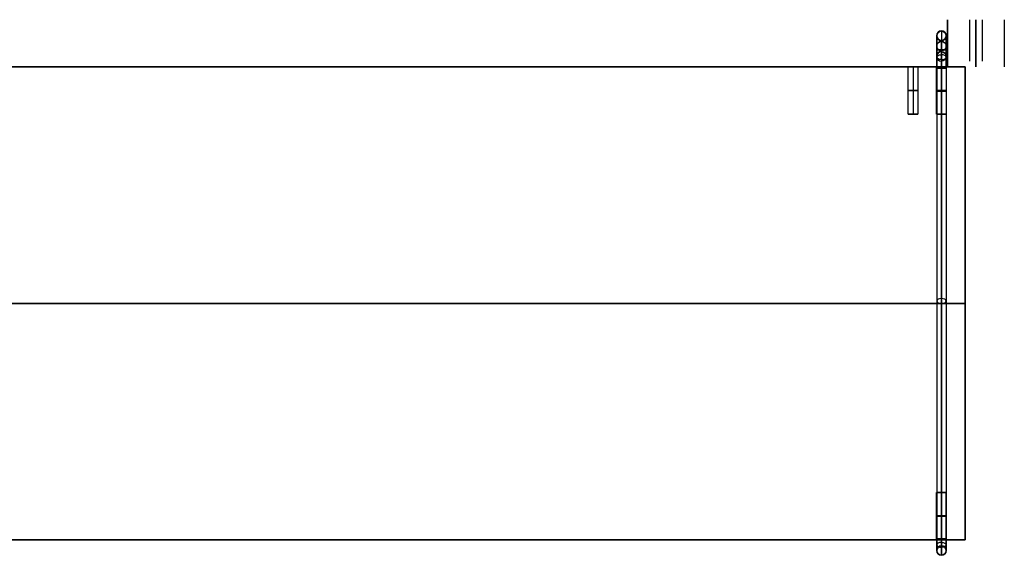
# Model space of a CAD drawing. Header units: millimetres. Extents: x -417 to 417, y -108 to 119.
# Tile 2 of 2: x 0 to 417, y -108 to 119. Entities that reach past the tile are written whole.
import ezdxf

# ---------------------------------------------------------------- set-up
doc = ezdxf.new("R2010")
doc.units = ezdxf.units.MM
doc.layers.add('Défaut', color=7, linetype='Continuous', true_color=0x000000)

# ---------------------------------------------------------------- blocks, each defined once
blk = doc.blocks.new('Shelf Library Rails_1852 v1')
at = {"layer": 'Défaut'}
for p, q in [((12.76, 1852.5, 0), (12.76, 1852.5, 20)), ((12.76, 1784.85, 0), (12.76, 1784.85, 17.56)), ((12.76, 1779.65, 0), (12.76, 1779.65, 17.56)), ((12.76, 961.1, 0), (12.76, 961.1, 17.56)), ((12.76, 955.9, 0), (12.76, 955.9, 17.56)), ((0.76, 926.5, 0), (0.76, 926.5, 7.7)), ((24.76, 926.5, 0), (24.76, 926.5, 7.7)), ((12.76, 73.35, 0), (12.76, 73.35, 17.56)), ((12.76, 68.15, 0), (12.76, 68.15, 17.56)), ((12.76, 0.5, 20), (12.76, 0.5, 0))]:
    blk.add_line(p, q, dxfattribs=at)
for points in [[(0.76, 1852.5, 0), (0.76, 1852.5, 10), (0.76, 1852.5, 20)], [(24.76, 1852.5, 0), (24.76, 1852.5, 10), (24.76, 1852.5, 20)], [(10.16, 1782.25, 17.56), (10.16, 1782.25, 8.78), (10.16, 1782.25, 0)], [(15.36, 1782.25, 0), (15.36, 1782.25, 8.78), (15.36, 1782.25, 17.56)], [(10.16, 958.5, 17.56), (10.16, 958.5, 8.78), (10.16, 958.5, 0)], [(15.36, 958.5, 0), (15.36, 958.5, 8.78), (15.36, 958.5, 17.56)], [(10.16, 70.75, 17.56), (10.16, 70.75, 8.78), (10.16, 70.75, 0)], [(15.36, 70.75, 0), (15.36, 70.75, 8.78), (15.36, 70.75, 17.56)], [(0.76, 0.5, 20), (0.76, 0.5, 10), (0.76, 0.5, 0)], [(24.76, 0.5, 0), (24.76, 0.5, 10), (24.76, 0.5, 20)]]:
    blk.add_open_spline(points, degree=2, dxfattribs=at)
blk = doc.blocks.new('Document1')
at = {"layer": 'Défaut', "extrusion": (1, -1.249e-16, 3.509e-14), "rotation": 360}
blk.add_blockref('Shelf Library Rails_1852 v1', (-7211.37, -16.39, 5522.04), dxfattribs=at)

msp = doc.modelspace()

# ---------------------------------------------------------------- linework, layer by layer
at = {"layer": 'Défaut'}
for p, q in [((388, 103.06, 1509.66), (388, 111.79, 1660.65)), ((388, 103.06, 228.66), (388, 111.79, 379.65)), ((388, 103.06, 868.66), (388, 111.79, 1019.65)), ((388, 103.06, 1188.66), (388, 111.79, 1339.65)), ((388, 103.06, 548.66), (388, 111.79, 699.65)), ((392, 103.06, 1509.66), (392, 111.79, 1660.65)), ((392, 103.06, 228.66), (392, 111.79, 379.65)), ((392, 103.06, 868.66), (392, 111.79, 1019.65)), ((392, 103.06, 1188.66), (392, 111.79, 1339.65)), ((392, 103.06, 548.66), (392, 111.79, 699.65)), ((388, 102.71, 1666.14), (388, -103.51, 1542.24)), ((388, 102.71, 385.14), (388, -103.51, 261.24)), ((388, 102.71, 1025.14), (388, -103.51, 901.24)), ((388, 102.71, 1345.14), (388, -103.51, 1221.24)), ((388, 102.71, 705.14), (388, -103.51, 581.24)), ((390, 101.68, 1667.85), (390, -104.54, 1543.95)), ((390, 101.68, 386.85), (390, -104.54, 262.95)), ((390, 101.68, 1026.85), (390, -104.54, 902.95)), ((390, 101.68, 1346.85), (390, -104.54, 1222.95)), ((390, 101.68, 706.85), (390, -104.54, 582.95)), ((392, 102.71, 1666.14), (392, -103.51, 1542.24)), ((392, 102.71, 385.14), (392, -103.51, 261.24)), ((392, 102.71, 1025.14), (392, -103.51, 901.24)), ((392, 102.71, 1345.14), (392, -103.51, 1221.24)), ((392, 102.71, 705.14), (392, -103.51, 581.24)), ((375.95, 98.57, 1505), (-375.95, 98.57, 1505)), ((375.95, 98.57, 224), (-375.95, 98.57, 224)), ((375.95, 98.57, 864), (-375.95, 98.57, 864)), ((375.95, 98.57, 1184), (-375.95, 98.57, 1184)), ((375.95, 98.57, 544), (-375.95, 98.57, 544)), ((378, 98.57, 1502.95), (378, 78.57, 1502.95)), ((378, 98.57, 1507.05), (378, 78.57, 1507.05)), ((378, 98.57, 221.95), (378, 78.57, 221.95)), ((378, 98.57, 226.05), (378, 78.57, 226.05)), ((378, 98.57, 861.95), (378, 78.57, 861.95)), ((378, 98.57, 866.05), (378, 78.57, 866.05)), ((378, 98.57, 1181.95), (378, 78.57, 1181.95)), ((378, 98.57, 1186.05), (378, 78.57, 1186.05)), ((378, 98.57, 541.95), (378, 78.57, 541.95)), ((378, 98.57, 546.05), (378, 78.57, 546.05)), ((387.95, 98.57, 1505), (380.05, 98.57, 1505)), ((387.95, 98.57, 224), (380.05, 98.57, 224)), ((387.95, 98.57, 864), (380.05, 98.57, 864)), ((387.95, 98.57, 1184), (380.05, 98.57, 1184)), ((387.95, 98.57, 544), (380.05, 98.57, 544)), ((390, 98.57, 1502.95), (390, 78.57, 1502.95)), ((390, 98.57, 1507.05), (390, 78.57, 1507.05)), ((390, 98.57, 221.95), (390, 78.57, 221.95)), ((390, 98.57, 226.05), (390, 78.57, 226.05)), ((390, 98.57, 861.95), (390, 78.57, 861.95)), ((390, 98.57, 866.05), (390, 78.57, 866.05)), ((390, 98.57, 1181.95), (390, 78.57, 1181.95)), ((390, 98.57, 1186.05), (390, 78.57, 1186.05)), ((390, 98.57, 541.95), (390, 78.57, 541.95)), ((390, 98.57, 546.05), (390, 78.57, 546.05)), ((390, 78.57, 1506.95), (390, 98.07, 1506.95)), ((390, 78.57, 1502.95), (390, 98.07, 1502.95)), ((390, 78.57, 225.95), (390, 98.07, 225.95)), ((390, 78.57, 221.95), (390, 98.07, 221.95)), ((390, 78.57, 865.95), (390, 98.07, 865.95)), ((390, 78.57, 861.95), (390, 98.07, 861.95)), ((390, 78.57, 1185.95), (390, 98.07, 1185.95)), ((390, 78.57, 1181.95), (390, 98.07, 1181.95)), ((390, 78.57, 545.95), (390, 98.07, 545.95)), ((390, 78.57, 541.95), (390, 98.07, 541.95)), ((400, 98.57, 1505), (392.05, 98.57, 1505)), ((400, 98.57, 224), (392.05, 98.57, 224)), ((400, 98.57, 864), (392.05, 98.57, 864)), ((400, 98.57, 1184), (392.05, 98.57, 1184)), ((400, 98.57, 544), (392.05, 98.57, 544)), ((400, -101.43, 1505), (400, 98.57, 1505)), ((400, -101.43, 224), (400, 98.57, 224)), ((400, -101.43, 864), (400, 98.57, 864)), ((400, -101.43, 1184), (400, 98.57, 1184)), ((400, -101.43, 544), (400, 98.57, 544)), ((380.05, 78.57, 1505), (375.95, 78.57, 1505)), ((380.05, 78.57, 224), (375.95, 78.57, 224)), ((380.05, 78.57, 864), (375.95, 78.57, 864)), ((380.05, 78.57, 1184), (375.95, 78.57, 1184)), ((380.05, 78.57, 544), (375.95, 78.57, 544)), ((378, 78.57, 1507.05), (378, 78.57, 1502.95)), ((378, 78.57, 226.05), (378, 78.57, 221.95)), ((378, 78.57, 866.05), (378, 78.57, 861.95)), ((378, 78.57, 1186.05), (378, 78.57, 1181.95)), ((378, 78.57, 546.05), (378, 78.57, 541.95)), ((392.05, 78.57, 1505), (387.95, 78.57, 1505)), ((392.05, 78.57, 224), (387.95, 78.57, 224)), ((392.05, 78.57, 864), (387.95, 78.57, 864)), ((392.05, 78.57, 1184), (387.95, 78.57, 1184)), ((392.05, 78.57, 544), (387.95, 78.57, 544)), ((388, 78.57, 1504.95), (392, 78.57, 1504.95)), ((388, 78.57, 223.95), (392, 78.57, 223.95)), ((388, 78.57, 863.95), (392, 78.57, 863.95)), ((388, 78.57, 1183.95), (392, 78.57, 1183.95)), ((388, 78.57, 543.95), (392, 78.57, 543.95)), ((390, 78.57, 1507.05), (390, 78.57, 1502.95)), ((390, 78.57, 1502.95), (390, 78.57, 1506.95)), ((390, 78.57, 226.05), (390, 78.57, 221.95)), ((390, 78.57, 221.95), (390, 78.57, 225.95)), ((390, 78.57, 866.05), (390, 78.57, 861.95)), ((390, 78.57, 861.95), (390, 78.57, 865.95)), ((390, 78.57, 1181.95), (390, 78.57, 1185.95)), ((390, 78.57, 1186.05), (390, 78.57, 1181.95)), ((390, 78.57, 541.95), (390, 78.57, 545.95)), ((390, 78.57, 546.05), (390, 78.57, 541.95)), ((390, 24.24, 1621.33), (390, -104.54, 1543.95)), ((390, 24.24, 340.33), (390, -104.54, 262.95)), ((390, 24.24, 980.33), (390, -104.54, 902.95)), ((390, 24.24, 1300.33), (390, -104.54, 1222.95)), ((390, 24.24, 660.33), (390, -104.54, 582.95)), ((400, -1.43, 1513), (-400, -1.43, 1513)), ((-400, -1.43, 1497), (400, -1.43, 1497)), ((400, -1.43, 232), (-400, -1.43, 232)), ((-400, -1.43, 216), (400, -1.43, 216)), ((400, -1.43, 872), (-400, -1.43, 872)), ((-400, -1.43, 856), (400, -1.43, 856)), ((400, -1.43, 1192), (-400, -1.43, 1192)), ((-400, -1.43, 1176), (400, -1.43, 1176)), ((400, -1.43, 552), (-400, -1.43, 552)), ((-400, -1.43, 536), (400, -1.43, 536)), ((400, -1.43, 1497), (400, -1.43, 1513)), ((400, -1.43, 216), (400, -1.43, 232)), ((400, -1.43, 856), (400, -1.43, 872)), ((400, -1.43, 1176), (400, -1.43, 1192)), ((400, -1.43, 536), (400, -1.43, 552)), ((390, -48.03, 1573.24), (390, -102.48, 1540.52)), ((390, -48.03, 292.24), (390, -102.48, 259.52)), ((390, -48.03, 932.24), (390, -102.48, 899.52)), ((390, -48.03, 1252.24), (390, -102.48, 1219.52)), ((390, -48.03, 612.24), (390, -102.48, 579.52)), ((392.05, -81.43, 1505), (387.95, -81.43, 1505)), ((392.05, -81.43, 224), (387.95, -81.43, 224)), ((392.05, -81.43, 864), (387.95, -81.43, 864)), ((392.05, -81.43, 1184), (387.95, -81.43, 1184)), ((392.05, -81.43, 544), (387.95, -81.43, 544)), ((388, -100.93, 1504.95), (388, -81.43, 1504.95)), ((388, -81.43, 1504.95), (392, -81.43, 1504.95)), ((388, -100.93, 223.95), (388, -81.43, 223.95)), ((388, -81.43, 223.95), (392, -81.43, 223.95)), ((388, -100.93, 863.95), (388, -81.43, 863.95)), ((388, -81.43, 863.95), (392, -81.43, 863.95)), ((388, -100.93, 1183.95), (388, -81.43, 1183.95)), ((388, -81.43, 1183.95), (392, -81.43, 1183.95)), ((388, -100.93, 543.95), (388, -81.43, 543.95)), ((388, -81.43, 543.95), (392, -81.43, 543.95)), ((390, -81.43, 1502.95), (390, -101.43, 1502.95)), ((390, -81.43, 1502.95), (390, -81.43, 1507.05)), ((390, -81.43, 1507.05), (390, -101.43, 1507.05)), ((390, -81.43, 1502.95), (390, -81.43, 1506.95)), ((390, -81.43, 221.95), (390, -101.43, 221.95)), ((390, -81.43, 221.95), (390, -81.43, 226.05)), ((390, -81.43, 226.05), (390, -101.43, 226.05)), ((390, -81.43, 221.95), (390, -81.43, 225.95)), ((390, -81.43, 861.95), (390, -101.43, 861.95)), ((390, -81.43, 861.95), (390, -81.43, 866.05)), ((390, -81.43, 866.05), (390, -101.43, 866.05)), ((390, -81.43, 861.95), (390, -81.43, 865.95)), ((390, -81.43, 1181.95), (390, -81.43, 1185.95)), ((390, -81.43, 1181.95), (390, -101.43, 1181.95)), ((390, -81.43, 1181.95), (390, -81.43, 1186.05)), ((390, -81.43, 1186.05), (390, -101.43, 1186.05)), ((390, -81.43, 541.95), (390, -81.43, 545.95)), ((390, -81.43, 541.95), (390, -101.43, 541.95)), ((390, -81.43, 541.95), (390, -81.43, 546.05)), ((390, -81.43, 546.05), (390, -101.43, 546.05)), ((392, -100.93, 1504.95), (392, -81.43, 1504.95)), ((392, -100.93, 223.95), (392, -81.43, 223.95)), ((392, -100.93, 863.95), (392, -81.43, 863.95)), ((392, -100.93, 1183.95), (392, -81.43, 1183.95)), ((392, -100.93, 543.95), (392, -81.43, 543.95)), ((387.95, -101.43, 1505), (-387.95, -101.43, 1505)), ((387.95, -101.43, 224), (-387.95, -101.43, 224)), ((387.95, -101.43, 864), (-387.95, -101.43, 864)), ((387.95, -101.43, 1184), (-387.95, -101.43, 1184)), ((387.95, -101.43, 544), (-387.95, -101.43, 544)), ((0, -101.43, 1497), (0, -101.43, 1513)), ((0, -101.43, 216), (0, -101.43, 232)), ((0, -101.43, 856), (0, -101.43, 872)), ((0, -101.43, 1176), (0, -101.43, 1192)), ((0, -101.43, 536), (0, -101.43, 552)), ((400, -101.43, 1505), (392.05, -101.43, 1505)), ((400, -101.43, 224), (392.05, -101.43, 224)), ((400, -101.43, 864), (392.05, -101.43, 864)), ((400, -101.43, 1184), (392.05, -101.43, 1184)), ((400, -101.43, 544), (392.05, -101.43, 544)), ((388, -105.93, 1537.95), (388, -105.93, 1509.95)), ((388, -105.93, 256.95), (388, -105.93, 228.95)), ((388, -105.93, 896.95), (388, -105.93, 868.95)), ((388, -105.93, 1216.95), (388, -105.93, 1188.95)), ((388, -105.93, 576.95), (388, -105.93, 548.95)), ((392, -105.93, 1537.95), (392, -105.93, 1509.95)), ((392, -105.93, 256.95), (392, -105.93, 228.95)), ((392, -105.93, 896.95), (392, -105.93, 868.95)), ((392, -105.93, 1216.95), (392, -105.93, 1188.95)), ((392, -105.93, 576.95), (392, -105.93, 548.95))]:
    msp.add_line(p, q, dxfattribs=at)
for centre, start, end in [((390, 111.8, 1661), 90, 270), ((390, 111.8, 380), 90, 270), ((390, 111.8, 1020), 90, 270), ((390, 111.8, 1340), 90, 270), ((390, 111.8, 700), 90, 270), ((390, 111.8, 1661), 270, 90), ((390, 111.8, 380), 270, 90), ((390, 111.8, 1020), 270, 90), ((390, 111.8, 1340), 270, 90), ((390, 111.8, 700), 270, 90), ((390, -105.93, 1509.95), 90, 270), ((390, -105.93, 1523.95), 90, 270), ((390, -105.93, 228.95), 90, 270), ((390, -105.93, 242.95), 90, 270), ((390, -105.93, 868.95), 90, 270), ((390, -105.93, 882.95), 90, 270), ((390, -105.93, 1188.95), 90, 270), ((390, -105.93, 1202.95), 90, 270), ((390, -105.93, 548.95), 90, 270), ((390, -105.93, 562.95), 90, 270), ((390, -105.93, 1537.95), 270, 90), ((390, -105.93, 1523.95), 270, 90), ((390, -105.93, 256.95), 270, 90), ((390, -105.93, 242.95), 270, 90), ((390, -105.93, 896.95), 270, 90), ((390, -105.93, 882.95), 270, 90), ((390, -105.93, 1216.95), 270, 90), ((390, -105.93, 1202.95), 270, 90), ((390, -105.93, 576.95), 270, 90), ((390, -105.93, 562.95), 270, 90)]:
    msp.add_arc(centre, 2, start, end, dxfattribs=at)
at = {"layer": 'Défaut', "extrusion": (0, -0.057738, -0.998332)}
for centre, start, end in [((390, -15.72, -1664.33), 90, 270), ((390, -89.69, -385.47), 90, 270), ((390, -52.73, -1024.4), 90, 270), ((390, -34.26, -1343.87), 90, 270), ((390, -71.21, -704.94), 90, 270), ((390, -15.72, -1664.33), 270, 90), ((390, -89.69, -385.47), 270, 90), ((390, -52.73, -1024.4), 270, 90), ((390, -34.26, -1343.87), 270, 90), ((390, -71.21, -704.94), 270, 90), ((390, -15.72, -1588.71), 90, 270), ((390, -89.69, -309.85), 90, 270), ((390, -52.73, -948.78), 90, 270), ((390, -34.26, -1268.25), 90, 270), ((390, -71.21, -629.32), 90, 270), ((390, -15.72, -1588.71), 270, 90), ((390, -89.69, -309.85), 270, 90), ((390, -52.73, -948.78), 270, 90), ((390, -34.26, -1268.25), 270, 90), ((390, -71.21, -629.32), 270, 90), ((390, -15.72, -1513.09), 270, 90), ((390, -89.69, -234.23), 270, 90), ((390, -52.73, -873.16), 270, 90), ((390, -34.26, -1192.63), 270, 90), ((390, -71.21, -553.7), 270, 90)]:
    msp.add_arc(centre, 2, start, end, dxfattribs=at)
at = {"layer": 'Défaut', "extrusion": (1, 0, 0)}
for centre, radius, start, end in [((105.8, 1661, 390), 8, 0, 120.9987), ((105.8, 1661, 390), 8, 356.69, 360), ((105.8, 380, 390), 8, 0, 120.9987), ((105.8, 380, 390), 8, 356.69, 360), ((105.8, 1020, 390), 8, 0, 120.9987), ((105.8, 1020, 390), 8, 356.69, 0), ((105.8, 1340, 390), 8, 0, 120.9987), ((105.8, 1340, 390), 8, 356.69, 360), ((105.8, 700, 390), 8, 0, 120.9987), ((105.8, 700, 390), 8, 356.69, 0), ((105.8, 1661, 388), 6, 0, 120.9987), ((105.8, 1661, 388), 6, 356.69, 0), ((105.8, 380, 388), 6, 0, 120.9987), ((105.8, 380, 388), 6, 356.69, 0), ((105.8, 1020, 388), 6, 0, 120.9987), ((105.8, 1020, 388), 6, 356.69, 0), ((105.8, 1340, 388), 6, 0, 120.9987), ((105.8, 1340, 388), 6, 356.69, 0), ((105.8, 700, 388), 6, 0, 120.9987), ((105.8, 700, 388), 6, 356.69, 0), ((105.8, 1661, 392), 6, 356.69, 0), ((105.8, 1661, 392), 6, 0, 120.9987), ((105.8, 380, 392), 6, 356.69, 0), ((105.8, 380, 392), 6, 0, 120.9987), ((105.8, 1020, 392), 6, 356.69, 0), ((105.8, 1020, 392), 6, 0, 120.9987), ((105.8, 1340, 392), 6, 356.69, 0), ((105.8, 1340, 392), 6, 0, 120.9987), ((105.8, 700, 392), 6, 356.69, 0), ((105.8, 700, 392), 6, 0, 120.9987), ((98.07, 1509.95, 390), 7, 270, 356.69), ((98.07, 228.95, 390), 7, 270, 356.69), ((98.07, 868.95, 390), 7, 270, 356.69), ((98.07, 1188.95, 390), 7, 270, 356.69), ((98.07, 548.95, 390), 7, 270, 356.69), ((98.07, 1509.95, 388), 5, 270, 356.69), ((98.07, 228.95, 388), 5, 270, 356.69), ((98.07, 868.95, 388), 5, 270, 356.69), ((98.07, 1188.95, 388), 5, 270, 356.69), ((98.07, 548.95, 388), 5, 270, 356.69), ((98.07, 1509.95, 390), 3, 270, 356.69), ((98.07, 228.95, 390), 3, 270, 356.69), ((98.07, 868.95, 390), 3, 270, 356.69), ((98.07, 1188.95, 390), 3, 270, 356.69), ((98.07, 548.95, 390), 3, 270, 356.69), ((98.07, 1509.95, 392), 5, 270, 356.69), ((98.07, 228.95, 392), 5, 270, 356.69), ((98.07, 868.95, 392), 5, 270, 356.69), ((98.07, 1188.95, 392), 5, 270, 356.69), ((98.07, 548.95, 392), 5, 270, 356.69), ((-100.93, 1509.95, 388), 5, 180, 270), ((-100.93, 228.95, 388), 5, 180, 270), ((-100.93, 868.95, 388), 5, 180, 270), ((-100.93, 1188.95, 388), 5, 180, 270), ((-100.93, 548.95, 388), 5, 180, 270), ((-100.93, 1537.95, 388), 5, 120.9987, 180), ((-100.93, 256.95, 388), 5, 120.9987, 180), ((-100.93, 896.95, 388), 5, 120.9987, 180), ((-100.93, 1216.95, 388), 5, 120.9987, 180), ((-100.93, 576.95, 388), 5, 120.9987, 180), ((-100.93, 1509.95, 390), 7, 180, 270), ((-100.93, 228.95, 390), 7, 180, 270), ((-100.93, 868.95, 390), 7, 180, 270), ((-100.93, 1188.95, 390), 7, 180, 270), ((-100.93, 548.95, 390), 7, 180, 270), ((-100.93, 1509.95, 392), 5, 180, 270), ((-100.93, 228.95, 392), 5, 180, 270), ((-100.93, 868.95, 392), 5, 180, 270), ((-100.93, 1188.95, 392), 5, 180, 270), ((-100.93, 548.95, 392), 5, 180, 270), ((-100.93, 1537.95, 392), 5, 120.9987, 180), ((-100.93, 256.95, 392), 5, 120.9987, 180), ((-100.93, 896.95, 392), 5, 120.9987, 180), ((-100.93, 1216.95, 392), 5, 120.9987, 180), ((-100.93, 576.95, 392), 5, 120.9987, 180), ((-100.93, 1537.95, 390), 7, 120.9987, 180), ((-100.93, 256.95, 390), 7, 120.9987, 180), ((-100.93, 896.95, 390), 7, 120.9987, 180), ((-100.93, 1216.95, 390), 7, 120.9987, 180), ((-100.93, 576.95, 390), 7, 120.9987, 180)]:
    msp.add_arc(centre, radius, start, end, dxfattribs=at)
at = {"layer": 'Défaut', "extrusion": (-1, 0, 0)}
for centre, radius, start, end in [((-105.8, 1661, -390), 4, 59.0013, 180), ((-105.8, 1661, -390), 4, 180, 183.31), ((-105.8, 380, -390), 4, 59.0013, 180), ((-105.8, 380, -390), 4, 180, 183.31), ((-105.8, 1020, -390), 4, 59.0013, 180), ((-105.8, 1020, -390), 4, 180, 183.31), ((-105.8, 1340, -390), 4, 59.0013, 180), ((-105.8, 1340, -390), 4, 180, 183.31), ((-105.8, 700, -390), 4, 59.0013, 180), ((-105.8, 700, -390), 4, 180, 183.31), ((-98.07, 1509.95, -390), 3, 183.31, 270), ((-98.07, 228.95, -390), 3, 183.31, 270), ((-98.07, 868.95, -390), 3, 183.31, 270), ((-98.07, 1188.95, -390), 3, 183.31, 270), ((-98.07, 548.95, -390), 3, 183.31, 270), ((100.93, 1509.95, -390), 3, 270, 0), ((100.93, 228.95, -390), 3, 270, 0), ((100.93, 868.95, -390), 3, 270, 0), ((100.93, 1188.95, -390), 3, 270, 0), ((100.93, 548.95, -390), 3, 270, 0), ((100.93, 1537.95, -390), 3, 0, 59.0013), ((100.93, 256.95, -390), 3, 0, 59.0013), ((100.93, 896.95, -390), 3, 0, 59.0013), ((100.93, 1216.95, -390), 3, 0, 59.0013), ((100.93, 576.95, -390), 3, 0, 59.0013)]:
    msp.add_arc(centre, radius, start, end, dxfattribs=at)
at = {"layer": 'Défaut', "extrusion": (0, -1, 0)}
for centre, radius, start, end in [((390, 1667, -105.8), 2, 90, 270), ((390, 386, -105.8), 2, 90, 270), ((390, 1026, -105.8), 2, 90, 270), ((390, 1346, -105.8), 2, 90, 270), ((390, 706, -105.8), 2, 90, 270), ((390, 1667, -105.8), 2, 270, 90), ((390, 386, -105.8), 2, 270, 90), ((390, 1026, -105.8), 2, 270, 90), ((390, 1346, -105.8), 2, 270, 90), ((390, 706, -105.8), 2, 270, 90), ((390, 1504.95, -98.07), 2, 180, 270), ((390, 1504.95, -98.07), 2, 90, 180), ((390, 223.95, -98.07), 2, 180, 270), ((390, 223.95, -98.07), 2, 90, 180), ((390, 863.95, -98.07), 2, 180, 270), ((390, 863.95, -98.07), 2, 90, 180), ((390, 1183.95, -98.07), 2, 180, 270), ((390, 1183.95, -98.07), 2, 90, 180), ((390, 543.95, -98.07), 2, 180, 270), ((390, 543.95, -98.07), 2, 90, 180), ((390, 1504.95, -98.07), 2, 270, 0), ((390, 223.95, -98.07), 2, 270, 0), ((390, 863.95, -98.07), 2, 270, 0), ((390, 1183.95, -98.07), 2, 270, 0), ((390, 543.95, -98.07), 2, 270, 0), ((378, 1505, -88.57), 2.05, 180, 0), ((378, 1505, -88.57), 2.05, 0, 180), ((378, 224, -88.57), 2.05, 180, 0), ((378, 224, -88.57), 2.05, 0, 180), ((378, 864, -88.57), 2.05, 180, 0), ((378, 864, -88.57), 2.05, 0, 180), ((378, 1184, -88.57), 2.05, 180, 0), ((378, 1184, -88.57), 2.05, 0, 180), ((378, 544, -88.57), 2.05, 180, 0), ((378, 544, -88.57), 2.05, 0, 180), ((390, 1505, -88.57), 2.05, 180, 0), ((390, 1505, -88.57), 2.05, 0, 180), ((390, 224, -88.57), 2.05, 180, 0), ((390, 224, -88.57), 2.05, 0, 180), ((390, 864, -88.57), 2.05, 180, 0), ((390, 864, -88.57), 2.05, 0, 180), ((390, 1184, -88.57), 2.05, 180, 0), ((390, 1184, -88.57), 2.05, 0, 180), ((390, 544, -88.57), 2.05, 180, 0), ((390, 544, -88.57), 2.05, 0, 180), ((390, 1504.95, -88.32), 2, 0, 180), ((390, 1504.95, -88.32), 2, 180, 0), ((390, 223.95, -88.32), 2, 0, 180), ((390, 223.95, -88.32), 2, 180, 0), ((390, 863.95, -88.32), 2, 0, 180), ((390, 863.95, -88.32), 2, 180, 0), ((390, 1183.95, -88.32), 2, 0, 180), ((390, 1183.95, -88.32), 2, 180, 0), ((390, 543.95, -88.32), 2, 0, 180), ((390, 543.95, -88.32), 2, 180, 0), ((390, 1504.95, -78.57), 2, 0, 180), ((390, 1504.95, -78.57), 2, 180, 0), ((390, 223.95, -78.57), 2, 0, 180), ((390, 223.95, -78.57), 2, 180, 0), ((390, 863.95, -78.57), 2, 0, 180), ((390, 863.95, -78.57), 2, 180, 0), ((390, 1183.95, -78.57), 2, 0, 180), ((390, 1183.95, -78.57), 2, 180, 0), ((390, 543.95, -78.57), 2, 0, 180), ((390, 543.95, -78.57), 2, 180, 0), ((390, 1505, 91.43), 2.05, 180, 0), ((390, 1505, 91.43), 2.05, 0, 180), ((390, 224, 91.43), 2.05, 180, 0), ((390, 224, 91.43), 2.05, 0, 180), ((390, 864, 91.43), 2.05, 180, 0), ((390, 864, 91.43), 2.05, 0, 180), ((390, 1184, 91.43), 2.05, 180, 0), ((390, 1184, 91.43), 2.05, 0, 180), ((390, 544, 91.43), 2.05, 180, 0), ((390, 544, 91.43), 2.05, 0, 180), ((390, 1504.95, 91.18), 2, 90, 270), ((390, 223.95, 91.18), 2, 90, 270), ((390, 863.95, 91.18), 2, 90, 270), ((390, 1183.95, 91.18), 2, 90, 270), ((390, 543.95, 91.18), 2, 90, 270), ((390, 1504.95, 91.18), 2, 270, 90), ((390, 223.95, 91.18), 2, 270, 90), ((390, 863.95, 91.18), 2, 270, 90), ((390, 1183.95, 91.18), 2, 270, 90), ((390, 543.95, 91.18), 2, 270, 90)]:
    msp.add_arc(centre, radius, start, end, dxfattribs=at)
at = {"layer": 'Défaut', "extrusion": (0, 0.057738, 0.998332)}
for centre in [(-390, -15.72, 1513.09), (-390, -89.69, 234.23), (-390, -52.73, 873.16), (-390, -34.26, 1192.63), (-390, -71.21, 553.7)]:
    msp.add_arc(centre, 2, 270, 90, dxfattribs=at)
at = {"layer": 'Défaut', "extrusion": (0, -0.857179, -0.515019)}
for centre, start, end in [((390, 1375.28, -946.14), 90, 270), ((390, 277.23, -286.4), 90, 270), ((390, 825.83, -616.01), 90, 270), ((390, 1100.13, -780.81), 90, 270), ((390, 551.53, -451.2), 90, 270), ((390, 1375.28, -705.56), 270, 90), ((390, 277.23, -45.82), 270, 90), ((390, 825.83, -375.43), 270, 90), ((390, 1100.13, -540.24), 270, 90), ((390, 551.53, -210.62), 270, 90)]:
    msp.add_arc(centre, 2, start, end, dxfattribs=at)
at = {"layer": 'Défaut', "extrusion": (0, 0.857179, 0.515019)}
for centre, start, end in [((-390, 1375.28, 946.14), 90, 270), ((-390, 277.23, 286.4), 90, 270), ((-390, 825.83, 616.01), 90, 270), ((-390, 1100.13, 780.81), 90, 270), ((-390, 551.53, 451.2), 90, 270), ((-390, 1375.28, 825.85), 270, 90), ((-390, 277.23, 166.11), 270, 90), ((-390, 825.83, 495.72), 270, 90), ((-390, 1100.13, 660.53), 270, 90), ((-390, 551.53, 330.91), 270, 90), ((-390, 1375.28, 825.85), 90, 270), ((-390, 277.23, 166.11), 90, 270), ((-390, 825.83, 495.72), 90, 270), ((-390, 1100.13, 660.53), 90, 270), ((-390, 551.53, 330.91), 90, 270), ((-390, 1375.28, 705.56), 270, 90), ((-390, 277.23, 45.82), 270, 90), ((-390, 825.83, 375.43), 270, 90), ((-390, 1100.13, 540.24), 270, 90), ((-390, 551.53, 210.62), 270, 90)]:
    msp.add_arc(centre, 2, start, end, dxfattribs=at)
at = {"layer": 'Défaut', "extrusion": (0, 1, 0)}
for centre, start, end in [((-390, 1504.95, 98.07), 90, 180), ((-390, 223.95, 98.07), 90, 180), ((-390, 863.95, 98.07), 90, 180), ((-390, 1183.95, 98.07), 90, 180), ((-390, 543.95, 98.07), 90, 180), ((-390, 1504.95, -81.43), 270, 90), ((-390, 223.95, -81.43), 270, 90), ((-390, 863.95, -81.43), 270, 90), ((-390, 1183.95, -81.43), 270, 90), ((-390, 543.95, -81.43), 270, 90), ((-390, 1504.95, -81.43), 90, 270), ((-390, 223.95, -81.43), 90, 270), ((-390, 863.95, -81.43), 90, 270), ((-390, 1183.95, -81.43), 90, 270), ((-390, 543.95, -81.43), 90, 270), ((-390, 1504.95, -100.93), 270, 90), ((-390, 223.95, -100.93), 270, 90), ((-390, 863.95, -100.93), 270, 90), ((-390, 1183.95, -100.93), 270, 90), ((-390, 543.95, -100.93), 270, 90), ((-390, 1504.95, -100.93), 90, 270), ((-390, 223.95, -100.93), 90, 270), ((-390, 863.95, -100.93), 90, 270), ((-390, 1183.95, -100.93), 90, 270), ((-390, 543.95, -100.93), 90, 270)]:
    msp.add_arc(centre, 2, start, end, dxfattribs=at)
at = {"layer": 'Défaut', "extrusion": (0, 0, -1)}
for centre, start, end in [((-390, -105.93, -1537.95), 270, 90), ((-390, -105.93, -256.95), 270, 90), ((-390, -105.93, -896.95), 270, 90), ((-390, -105.93, -1216.95), 270, 90), ((-390, -105.93, -576.95), 270, 90), ((-390, -105.93, -1509.95), 90, 270), ((-390, -105.93, -228.95), 90, 270), ((-390, -105.93, -868.95), 90, 270), ((-390, -105.93, -1188.95), 90, 270), ((-390, -105.93, -548.95), 90, 270)]:
    msp.add_arc(centre, 2, start, end, dxfattribs=at)
at = {"layer": 'Défaut'}
for points in [[(390, 113.79, 1660.53), (390, 109.42, 1585.04), (390, 105.06, 1509.55)], [(390, 113.79, 379.53), (390, 109.42, 304.04), (390, 105.06, 228.55)], [(390, 113.79, 1019.53), (390, 109.42, 944.04), (390, 105.06, 868.55)], [(390, 113.79, 1339.53), (390, 109.42, 1264.04), (390, 105.06, 1188.55)], [(390, 113.79, 699.53), (390, 109.42, 624.04), (390, 105.06, 548.55)], [(390, 101.06, 1509.78), (390, 105.43, 1585.27), (390, 109.8, 1660.76)], [(390, 101.06, 228.78), (390, 105.43, 304.27), (390, 109.8, 379.76)], [(390, 101.06, 868.78), (390, 105.43, 944.27), (390, 109.8, 1019.76)], [(390, 101.06, 1188.78), (390, 105.43, 1264.27), (390, 109.8, 1339.76)], [(390, 101.06, 548.78), (390, 105.43, 624.27), (390, 109.8, 699.76)], [(390, 103.74, 1664.42), (390, 0.63, 1602.47), (390, -102.48, 1540.52)], [(390, 103.74, 383.42), (390, 0.63, 321.47), (390, -102.48, 259.52)], [(390, 103.74, 1023.42), (390, 0.63, 961.47), (390, -102.48, 899.52)], [(390, 103.74, 1343.42), (390, 0.63, 1281.47), (390, -102.48, 1219.52)], [(390, 103.74, 703.42), (390, 0.63, 641.47), (390, -102.48, 579.52)], [(390, -104.54, 1543.95), (390, -1.43, 1605.9), (390, 101.68, 1667.85)], [(390, -104.54, 262.95), (390, -1.43, 324.9), (390, 101.68, 386.85)], [(390, -104.54, 902.95), (390, -1.43, 964.9), (390, 101.68, 1026.85)], [(390, -104.54, 1222.95), (390, -1.43, 1284.9), (390, 101.68, 1346.85)], [(390, -104.54, 582.95), (390, -1.43, 644.9), (390, 101.68, 706.85)], [(400, 98.57, 1497), (0, 98.57, 1497), (-400, 98.57, 1497)], [(-400, 98.57, 1513), (0, 98.57, 1513), (400, 98.57, 1513)], [(400, 98.57, 216), (0, 98.57, 216), (-400, 98.57, 216)], [(-400, 98.57, 232), (0, 98.57, 232), (400, 98.57, 232)], [(400, 98.57, 856), (0, 98.57, 856), (-400, 98.57, 856)], [(-400, 98.57, 872), (0, 98.57, 872), (400, 98.57, 872)], [(400, 98.57, 1176), (0, 98.57, 1176), (-400, 98.57, 1176)], [(-400, 98.57, 1192), (0, 98.57, 1192), (400, 98.57, 1192)], [(400, 98.57, 536), (0, 98.57, 536), (-400, 98.57, 536)], [(-400, 98.57, 552), (0, 98.57, 552), (400, 98.57, 552)], [(375.95, 78.57, 1505), (375.95, 88.57, 1505), (375.95, 98.57, 1505)], [(375.95, 78.57, 224), (375.95, 88.57, 224), (375.95, 98.57, 224)], [(375.95, 78.57, 864), (375.95, 88.57, 864), (375.95, 98.57, 864)], [(375.95, 78.57, 1184), (375.95, 88.57, 1184), (375.95, 98.57, 1184)], [(375.95, 78.57, 544), (375.95, 88.57, 544), (375.95, 98.57, 544)], [(380.05, 98.57, 1505), (380.05, 88.57, 1505), (380.05, 78.57, 1505)], [(380.05, 98.57, 224), (380.05, 88.57, 224), (380.05, 78.57, 224)], [(380.05, 98.57, 864), (380.05, 88.57, 864), (380.05, 78.57, 864)], [(380.05, 98.57, 1184), (380.05, 88.57, 1184), (380.05, 78.57, 1184)], [(380.05, 98.57, 544), (380.05, 88.57, 544), (380.05, 78.57, 544)], [(387.95, 78.57, 1505), (387.95, 88.57, 1505), (387.95, 98.57, 1505)], [(387.95, 78.57, 224), (387.95, 88.57, 224), (387.95, 98.57, 224)], [(387.95, 78.57, 864), (387.95, 88.57, 864), (387.95, 98.57, 864)], [(387.95, 78.57, 1184), (387.95, 88.57, 1184), (387.95, 98.57, 1184)], [(387.95, 78.57, 544), (387.95, 88.57, 544), (387.95, 98.57, 544)], [(388, 78.57, 1504.95), (388, 88.32, 1504.95), (388, 98.07, 1504.95)], [(388, 78.57, 223.95), (388, 88.32, 223.95), (388, 98.07, 223.95)], [(388, 78.57, 863.95), (388, 88.32, 863.95), (388, 98.07, 863.95)], [(388, 78.57, 1183.95), (388, 88.32, 1183.95), (388, 98.07, 1183.95)], [(388, 78.57, 543.95), (388, 88.32, 543.95), (388, 98.07, 543.95)], [(392, 98.07, 1504.95), (392, 88.32, 1504.95), (392, 78.57, 1504.95)], [(392, 98.07, 223.95), (392, 88.32, 223.95), (392, 78.57, 223.95)], [(392, 98.07, 863.95), (392, 88.32, 863.95), (392, 78.57, 863.95)], [(392, 98.07, 1183.95), (392, 88.32, 1183.95), (392, 78.57, 1183.95)], [(392, 98.07, 543.95), (392, 88.32, 543.95), (392, 78.57, 543.95)], [(392.05, 98.57, 1505), (392.05, 88.57, 1505), (392.05, 78.57, 1505)], [(392.05, 98.57, 224), (392.05, 88.57, 224), (392.05, 78.57, 224)], [(392.05, 98.57, 864), (392.05, 88.57, 864), (392.05, 78.57, 864)], [(392.05, 98.57, 1184), (392.05, 88.57, 1184), (392.05, 78.57, 1184)], [(392.05, 98.57, 544), (392.05, 88.57, 544), (392.05, 78.57, 544)], [(400, -101.43, 1497), (400, -1.43, 1497), (400, 98.57, 1497)], [(400, 98.57, 1497), (400, 98.57, 1505), (400, 98.57, 1513)], [(400, 98.57, 1513), (400, -1.43, 1513), (400, -101.43, 1513)], [(400, -101.43, 216), (400, -1.43, 216), (400, 98.57, 216)], [(400, 98.57, 216), (400, 98.57, 224), (400, 98.57, 232)], [(400, 98.57, 232), (400, -1.43, 232), (400, -101.43, 232)], [(400, -101.43, 856), (400, -1.43, 856), (400, 98.57, 856)], [(400, 98.57, 856), (400, 98.57, 864), (400, 98.57, 872)], [(400, 98.57, 872), (400, -1.43, 872), (400, -101.43, 872)], [(400, -101.43, 1176), (400, -1.43, 1176), (400, 98.57, 1176)], [(400, 98.57, 1176), (400, 98.57, 1184), (400, 98.57, 1192)], [(400, 98.57, 1192), (400, -1.43, 1192), (400, -101.43, 1192)], [(400, -101.43, 536), (400, -1.43, 536), (400, 98.57, 536)], [(400, 98.57, 536), (400, 98.57, 544), (400, 98.57, 552)], [(400, 98.57, 552), (400, -1.43, 552), (400, -101.43, 552)], [(387.95, -101.43, 1505), (387.95, -91.43, 1505), (387.95, -81.43, 1505)], [(387.95, -101.43, 224), (387.95, -91.43, 224), (387.95, -81.43, 224)], [(387.95, -101.43, 864), (387.95, -91.43, 864), (387.95, -81.43, 864)], [(387.95, -101.43, 1184), (387.95, -91.43, 1184), (387.95, -81.43, 1184)], [(387.95, -101.43, 544), (387.95, -91.43, 544), (387.95, -81.43, 544)], [(390, -100.93, 1506.95), (390, -91.18, 1506.95), (390, -81.43, 1506.95)], [(390, -81.43, 1502.95), (390, -91.18, 1502.95), (390, -100.93, 1502.95)], [(390, -100.93, 225.95), (390, -91.18, 225.95), (390, -81.43, 225.95)], [(390, -81.43, 221.95), (390, -91.18, 221.95), (390, -100.93, 221.95)], [(390, -100.93, 865.95), (390, -91.18, 865.95), (390, -81.43, 865.95)], [(390, -81.43, 861.95), (390, -91.18, 861.95), (390, -100.93, 861.95)], [(390, -100.93, 1185.95), (390, -91.18, 1185.95), (390, -81.43, 1185.95)], [(390, -81.43, 1181.95), (390, -91.18, 1181.95), (390, -100.93, 1181.95)], [(390, -100.93, 545.95), (390, -91.18, 545.95), (390, -81.43, 545.95)], [(390, -81.43, 541.95), (390, -91.18, 541.95), (390, -100.93, 541.95)], [(392.05, -81.43, 1505), (392.05, -91.43, 1505), (392.05, -101.43, 1505)], [(392.05, -81.43, 224), (392.05, -91.43, 224), (392.05, -101.43, 224)], [(392.05, -81.43, 864), (392.05, -91.43, 864), (392.05, -101.43, 864)], [(392.05, -81.43, 1184), (392.05, -91.43, 1184), (392.05, -101.43, 1184)], [(392.05, -81.43, 544), (392.05, -91.43, 544), (392.05, -101.43, 544)], [(-400, -101.43, 1497), (0, -101.43, 1497), (400, -101.43, 1497)], [(400, -101.43, 1513), (0, -101.43, 1513), (-400, -101.43, 1513)], [(-400, -101.43, 216), (0, -101.43, 216), (400, -101.43, 216)], [(400, -101.43, 232), (0, -101.43, 232), (-400, -101.43, 232)], [(-400, -101.43, 856), (0, -101.43, 856), (400, -101.43, 856)], [(400, -101.43, 872), (0, -101.43, 872), (-400, -101.43, 872)], [(-400, -101.43, 1176), (0, -101.43, 1176), (400, -101.43, 1176)], [(400, -101.43, 1192), (0, -101.43, 1192), (-400, -101.43, 1192)], [(-400, -101.43, 536), (0, -101.43, 536), (400, -101.43, 536)], [(400, -101.43, 552), (0, -101.43, 552), (-400, -101.43, 552)], [(390, -103.93, 1537.95), (390, -103.93, 1523.95), (390, -103.93, 1509.95)], [(390, -103.93, 256.95), (390, -103.93, 242.95), (390, -103.93, 228.95)], [(390, -103.93, 896.95), (390, -103.93, 882.95), (390, -103.93, 868.95)], [(390, -103.93, 1216.95), (390, -103.93, 1202.95), (390, -103.93, 1188.95)], [(390, -103.93, 576.95), (390, -103.93, 562.95), (390, -103.93, 548.95)], [(400, -101.43, 1513), (400, -101.43, 1505), (400, -101.43, 1497)], [(400, -101.43, 232), (400, -101.43, 224), (400, -101.43, 216)], [(400, -101.43, 872), (400, -101.43, 864), (400, -101.43, 856)], [(400, -101.43, 1192), (400, -101.43, 1184), (400, -101.43, 1176)], [(400, -101.43, 552), (400, -101.43, 544), (400, -101.43, 536)], [(390, -107.93, 1509.95), (390, -107.93, 1523.95), (390, -107.93, 1537.95)], [(390, -107.93, 228.95), (390, -107.93, 242.95), (390, -107.93, 256.95)], [(390, -107.93, 868.95), (390, -107.93, 882.95), (390, -107.93, 896.95)], [(390, -107.93, 1188.95), (390, -107.93, 1202.95), (390, -107.93, 1216.95)], [(390, -107.93, 548.95), (390, -107.93, 562.95), (390, -107.93, 576.95)]]:
    msp.add_open_spline(points, degree=2, dxfattribs=at)
for points in [[(375.95, 98.57, 1505), (375.95, 98.57, 1502.95), (378, 98.57, 1502.95), (380.05, 98.57, 1502.95), (380.05, 98.57, 1505)], [(380.05, 98.57, 1505), (380.05, 98.57, 1507.05), (378, 98.57, 1507.05), (375.95, 98.57, 1507.05), (375.95, 98.57, 1505)], [(375.95, 98.57, 224), (375.95, 98.57, 221.95), (378, 98.57, 221.95), (380.05, 98.57, 221.95), (380.05, 98.57, 224)], [(380.05, 98.57, 224), (380.05, 98.57, 226.05), (378, 98.57, 226.05), (375.95, 98.57, 226.05), (375.95, 98.57, 224)], [(375.95, 98.57, 864), (375.95, 98.57, 861.95), (378, 98.57, 861.95), (380.05, 98.57, 861.95), (380.05, 98.57, 864)], [(380.05, 98.57, 864), (380.05, 98.57, 866.05), (378, 98.57, 866.05), (375.95, 98.57, 866.05), (375.95, 98.57, 864)], [(375.95, 98.57, 1184), (375.95, 98.57, 1181.95), (378, 98.57, 1181.95), (380.05, 98.57, 1181.95), (380.05, 98.57, 1184)], [(380.05, 98.57, 1184), (380.05, 98.57, 1186.05), (378, 98.57, 1186.05), (375.95, 98.57, 1186.05), (375.95, 98.57, 1184)], [(375.95, 98.57, 544), (375.95, 98.57, 541.95), (378, 98.57, 541.95), (380.05, 98.57, 541.95), (380.05, 98.57, 544)], [(380.05, 98.57, 544), (380.05, 98.57, 546.05), (378, 98.57, 546.05), (375.95, 98.57, 546.05), (375.95, 98.57, 544)], [(387.95, 98.57, 1505), (387.95, 98.57, 1502.95), (390, 98.57, 1502.95), (392.05, 98.57, 1502.95), (392.05, 98.57, 1505)], [(392.05, 98.57, 1505), (392.05, 98.57, 1507.05), (390, 98.57, 1507.05), (387.95, 98.57, 1507.05), (387.95, 98.57, 1505)], [(387.95, 98.57, 224), (387.95, 98.57, 221.95), (390, 98.57, 221.95), (392.05, 98.57, 221.95), (392.05, 98.57, 224)], [(392.05, 98.57, 224), (392.05, 98.57, 226.05), (390, 98.57, 226.05), (387.95, 98.57, 226.05), (387.95, 98.57, 224)], [(387.95, 98.57, 864), (387.95, 98.57, 861.95), (390, 98.57, 861.95), (392.05, 98.57, 861.95), (392.05, 98.57, 864)], [(392.05, 98.57, 864), (392.05, 98.57, 866.05), (390, 98.57, 866.05), (387.95, 98.57, 866.05), (387.95, 98.57, 864)], [(387.95, 98.57, 1184), (387.95, 98.57, 1181.95), (390, 98.57, 1181.95), (392.05, 98.57, 1181.95), (392.05, 98.57, 1184)], [(392.05, 98.57, 1184), (392.05, 98.57, 1186.05), (390, 98.57, 1186.05), (387.95, 98.57, 1186.05), (387.95, 98.57, 1184)], [(387.95, 98.57, 544), (387.95, 98.57, 541.95), (390, 98.57, 541.95), (392.05, 98.57, 541.95), (392.05, 98.57, 544)], [(392.05, 98.57, 544), (392.05, 98.57, 546.05), (390, 98.57, 546.05), (387.95, 98.57, 546.05), (387.95, 98.57, 544)], [(380.05, 78.57, 1505), (380.05, 78.57, 1502.95), (378, 78.57, 1502.95), (375.95, 78.57, 1502.95), (375.95, 78.57, 1505)], [(375.95, 78.57, 1505), (375.95, 78.57, 1507.05), (378, 78.57, 1507.05), (380.05, 78.57, 1507.05), (380.05, 78.57, 1505)], [(380.05, 78.57, 224), (380.05, 78.57, 221.95), (378, 78.57, 221.95), (375.95, 78.57, 221.95), (375.95, 78.57, 224)], [(375.95, 78.57, 224), (375.95, 78.57, 226.05), (378, 78.57, 226.05), (380.05, 78.57, 226.05), (380.05, 78.57, 224)], [(380.05, 78.57, 864), (380.05, 78.57, 861.95), (378, 78.57, 861.95), (375.95, 78.57, 861.95), (375.95, 78.57, 864)], [(375.95, 78.57, 864), (375.95, 78.57, 866.05), (378, 78.57, 866.05), (380.05, 78.57, 866.05), (380.05, 78.57, 864)], [(380.05, 78.57, 1184), (380.05, 78.57, 1181.95), (378, 78.57, 1181.95), (375.95, 78.57, 1181.95), (375.95, 78.57, 1184)], [(375.95, 78.57, 1184), (375.95, 78.57, 1186.05), (378, 78.57, 1186.05), (380.05, 78.57, 1186.05), (380.05, 78.57, 1184)], [(380.05, 78.57, 544), (380.05, 78.57, 541.95), (378, 78.57, 541.95), (375.95, 78.57, 541.95), (375.95, 78.57, 544)], [(375.95, 78.57, 544), (375.95, 78.57, 546.05), (378, 78.57, 546.05), (380.05, 78.57, 546.05), (380.05, 78.57, 544)], [(392.05, 78.57, 1505), (392.05, 78.57, 1502.95), (390, 78.57, 1502.95), (387.95, 78.57, 1502.95), (387.95, 78.57, 1505)], [(387.95, 78.57, 1505), (387.95, 78.57, 1507.05), (390, 78.57, 1507.05), (392.05, 78.57, 1507.05), (392.05, 78.57, 1505)], [(392.05, 78.57, 224), (392.05, 78.57, 221.95), (390, 78.57, 221.95), (387.95, 78.57, 221.95), (387.95, 78.57, 224)], [(387.95, 78.57, 224), (387.95, 78.57, 226.05), (390, 78.57, 226.05), (392.05, 78.57, 226.05), (392.05, 78.57, 224)], [(392.05, 78.57, 864), (392.05, 78.57, 861.95), (390, 78.57, 861.95), (387.95, 78.57, 861.95), (387.95, 78.57, 864)], [(387.95, 78.57, 864), (387.95, 78.57, 866.05), (390, 78.57, 866.05), (392.05, 78.57, 866.05), (392.05, 78.57, 864)], [(392.05, 78.57, 1184), (392.05, 78.57, 1181.95), (390, 78.57, 1181.95), (387.95, 78.57, 1181.95), (387.95, 78.57, 1184)], [(387.95, 78.57, 1184), (387.95, 78.57, 1186.05), (390, 78.57, 1186.05), (392.05, 78.57, 1186.05), (392.05, 78.57, 1184)], [(392.05, 78.57, 544), (392.05, 78.57, 541.95), (390, 78.57, 541.95), (387.95, 78.57, 541.95), (387.95, 78.57, 544)], [(387.95, 78.57, 544), (387.95, 78.57, 546.05), (390, 78.57, 546.05), (392.05, 78.57, 546.05), (392.05, 78.57, 544)], [(387.95, -81.43, 1505), (387.95, -81.43, 1502.95), (390, -81.43, 1502.95), (392.05, -81.43, 1502.95), (392.05, -81.43, 1505)], [(392.05, -81.43, 1505), (392.05, -81.43, 1507.05), (390, -81.43, 1507.05), (387.95, -81.43, 1507.05), (387.95, -81.43, 1505)], [(387.95, -81.43, 224), (387.95, -81.43, 221.95), (390, -81.43, 221.95), (392.05, -81.43, 221.95), (392.05, -81.43, 224)], [(392.05, -81.43, 224), (392.05, -81.43, 226.05), (390, -81.43, 226.05), (387.95, -81.43, 226.05), (387.95, -81.43, 224)], [(387.95, -81.43, 864), (387.95, -81.43, 861.95), (390, -81.43, 861.95), (392.05, -81.43, 861.95), (392.05, -81.43, 864)], [(392.05, -81.43, 864), (392.05, -81.43, 866.05), (390, -81.43, 866.05), (387.95, -81.43, 866.05), (387.95, -81.43, 864)], [(387.95, -81.43, 1184), (387.95, -81.43, 1181.95), (390, -81.43, 1181.95), (392.05, -81.43, 1181.95), (392.05, -81.43, 1184)], [(392.05, -81.43, 1184), (392.05, -81.43, 1186.05), (390, -81.43, 1186.05), (387.95, -81.43, 1186.05), (387.95, -81.43, 1184)], [(387.95, -81.43, 544), (387.95, -81.43, 541.95), (390, -81.43, 541.95), (392.05, -81.43, 541.95), (392.05, -81.43, 544)], [(392.05, -81.43, 544), (392.05, -81.43, 546.05), (390, -81.43, 546.05), (387.95, -81.43, 546.05), (387.95, -81.43, 544)], [(392.05, -101.43, 1505), (392.05, -101.43, 1502.95), (390, -101.43, 1502.95), (387.95, -101.43, 1502.95), (387.95, -101.43, 1505)], [(387.95, -101.43, 1505), (387.95, -101.43, 1507.05), (390, -101.43, 1507.05), (392.05, -101.43, 1507.05), (392.05, -101.43, 1505)], [(392.05, -101.43, 224), (392.05, -101.43, 221.95), (390, -101.43, 221.95), (387.95, -101.43, 221.95), (387.95, -101.43, 224)], [(387.95, -101.43, 224), (387.95, -101.43, 226.05), (390, -101.43, 226.05), (392.05, -101.43, 226.05), (392.05, -101.43, 224)], [(392.05, -101.43, 864), (392.05, -101.43, 861.95), (390, -101.43, 861.95), (387.95, -101.43, 861.95), (387.95, -101.43, 864)], [(387.95, -101.43, 864), (387.95, -101.43, 866.05), (390, -101.43, 866.05), (392.05, -101.43, 866.05), (392.05, -101.43, 864)], [(392.05, -101.43, 1184), (392.05, -101.43, 1181.95), (390, -101.43, 1181.95), (387.95, -101.43, 1181.95), (387.95, -101.43, 1184)], [(387.95, -101.43, 1184), (387.95, -101.43, 1186.05), (390, -101.43, 1186.05), (392.05, -101.43, 1186.05), (392.05, -101.43, 1184)], [(392.05, -101.43, 544), (392.05, -101.43, 541.95), (390, -101.43, 541.95), (387.95, -101.43, 541.95), (387.95, -101.43, 544)], [(387.95, -101.43, 544), (387.95, -101.43, 546.05), (390, -101.43, 546.05), (392.05, -101.43, 546.05), (392.05, -101.43, 544)]]:
    msp.add_rational_spline(points, [1, 0.707106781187, 1, 0.707106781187, 1], degree=2, knots=[-8.2, -8.2, -8.2, -4.1, -4.1, 0, 0, 0], dxfattribs=at)

# ---------------------------------------------------------------- block references
at = {"layer": 'Défaut', "rotation": 270.0000000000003}
msp.add_blockref('Document1', (7603.21, 5640.6, 15.88), dxfattribs=at)

doc.saveas('drawing.dxf')
